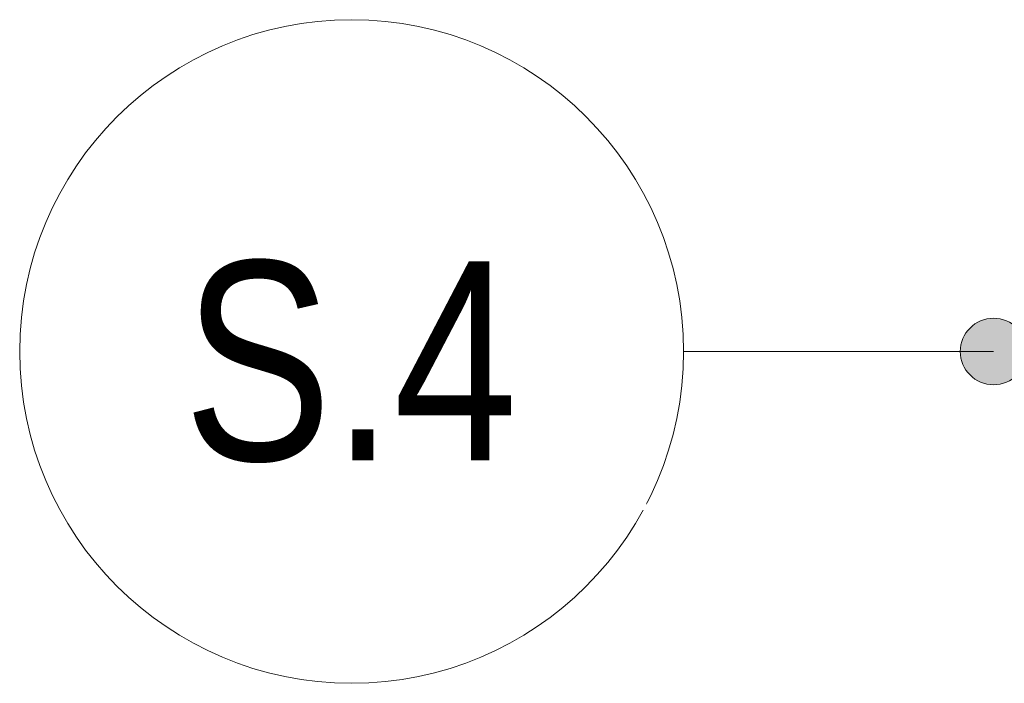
# Model space of a CAD drawing. Header units: millimetres. Extents: x 157133 to 260102, y -21587 to 34582.
# Tile 50 of 65: x 214007 to 215490, y 6918 to 7918. Entities that reach past the tile are written whole.
import ezdxf

# ---------------------------------------------------------------- set-up
doc = ezdxf.new("R2010")
doc.units = ezdxf.units.MM
doc.layers.add('CA_PSVBUB', color=3, linetype='Continuous', lineweight=9)
doc.styles.add('Arial_6', font='arial.ttf', dxfattribs={"width": 0.8, "height": 300})

# ---------------------------------------------------------------- blocks, each defined once
blk = doc.blocks.new('HP_Popisek stěny - HP_Popisek stěny-1417901-Řez 3 - vestavek V7')
at = {"layer": 'CA_PSVBUB'}
blk.add_circle((163089.9, 9857.4), 500, dxfattribs=at)

msp = doc.modelspace()

# ---------------------------------------------------------------- hatches: boundary and pattern name
at = {"layer": 'CA_PSVBUB'}
h = msp.add_hatch(color=256, dxfattribs=at)
edge = h.paths.add_edge_path()
edge.add_arc((215474.2, 7417.9), 50, 0, 360)

# ---------------------------------------------------------------- linework, layer by layer
msp.add_line((215474.2, 7417.9), (215007.2, 7417.9), dxfattribs=at)
msp.add_circle((215474.2, 7417.9), 50, dxfattribs=at)

# ---------------------------------------------------------------- block references
msp.add_blockref('HP_Popisek stěny - HP_Popisek stěny-1417901-Řez 3 - vestavek V7', (51417.3, -2439.5), dxfattribs=at)

# ---------------------------------------------------------------- next in the draw order: texts
at = {"layer": 'CA_PSVBUB', "insert": (214253.9, 7553.9), "char_height": 300, "width": 622.109, "attachment_point": 1, "style": 'Arial_6', "bg_fill": 3, "box_fill_scale": 1.25, "bg_fill_color": 256, "bg_fill_true_color": 13158600, "bg_fill_transparency": 0}
msp.add_mtext('S.4', dxfattribs=at)

doc.saveas('drawing.dxf')
